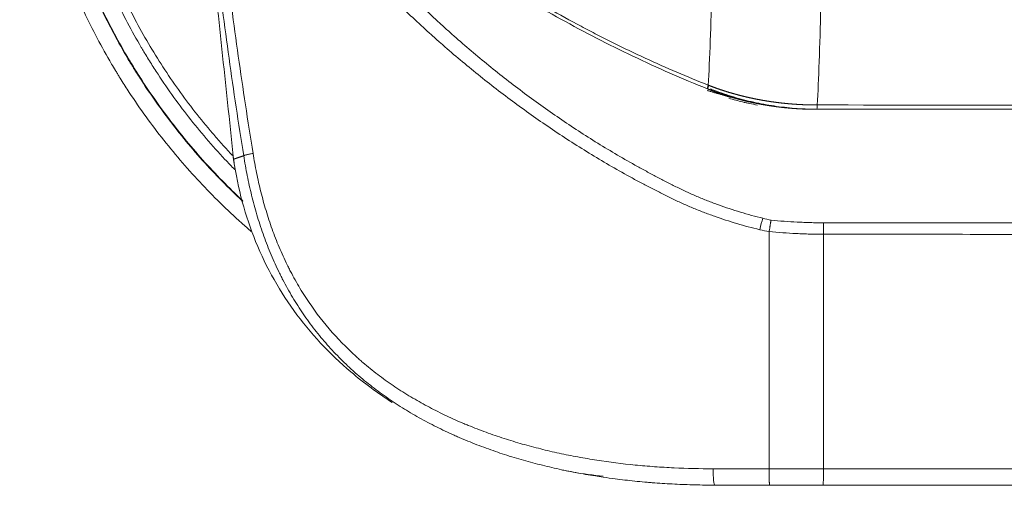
# Model space of a CAD drawing. Header units: millimetres. Extents: x 0 to 594, y 0 to 420.
# Tile 56 of 256: x 165.84 to 174.89, y 298.77 to 303.05. Entities that reach past the tile are written whole.
import ezdxf

# ---------------------------------------------------------------- set-up
doc = ezdxf.new("R2010")
doc.units = ezdxf.units.MM
doc.layers.add('1', color=7, linetype='Continuous', true_color=0xffffff)
doc.styles.add('Arial Unicode MS', font='txt')
doc.dimstyles.get("Standard").update_dxf_attribs({"dimtxt": 0.18, "dimasz": 0.18, "dimexe": 0.18, "dimexo": 0.0625, "dimgap": 0.09, "dimtad": 0, "dimtih": 1, "dimtoh": 1, "dimdec": 4, "dimzin": 0, "dimdsep": 46, "dimtxsty": 'Standard', "dimcen": 0.09, "dimadec": 0, "dimazin": 0, "dimtfac": 1, "dimtdec": 4, "dimtofl": 0, "dimtmove": 0, "dimatfit": 3, "dimfxl": 0, "dimtolj": 1, "dimtzin": 0, "dimarcsym": 0})

# ---------------------------------------------------------------- blocks, each defined once
blk = doc.blocks.new('_U7')
at = {"layer": '1', "color": 18, "lineweight": 13}
for p, q in [((142.2461, 334.5207), (158.2372, 334.5207)), ((156.2372, 334.5207), (156.2372, 246.0979)), ((142.2461, 295.1279), (158.2372, 295.1279)), ((156.2372, 246.0979), (161.2372, 246.0979))]:
    blk.add_line(p, q, dxfattribs=at)
at = {"layer": '1', "color": 18}
for points in [[(156.2372, 334.5207), (157.175, 331.0207), (155.2994, 331.0207)], [(156.2372, 295.1279), (155.2994, 298.6279), (157.175, 298.6279)]]:
    blk.add_solid(points, dxfattribs=at)
at = {"layer": '1', "color": 18, "linetype": 'Continuous', "lineweight": 13, "char_height": 2.5, "attachment_point": 7, "line_spacing_factor": 1.047437, "style": 'Arial Unicode MS'}
for s, insert in [('\\fArial Unicode MS|b0|i0;\\W1.0000;0.8', (162.8697, 244.2152)), ('\\fArial Unicode MS|b0|i0;\\W1.0000;CTRS', (169.9747, 244.2152)), ('\\fArial Unicode MS|b0|i0;\\W1.0000;FWD LIFTING POINTS ', (162.8697, 239.1709))]:
    blk.add_mtext(s, dxfattribs=dict(at, insert=insert))

msp = doc.modelspace()

# ---------------------------------------------------------------- linework, layer by layer
at = {"layer": '1', "color": 155, "linetype": 'Continuous', "lineweight": 18}
for p, q in [((172.7258, 301.0997), (172.7258, 298.9243)), ((172.7295, 298.7743), (172.2283, 298.7743))]:
    msp.add_line(p, q, dxfattribs=at)
at = {"layer": '1', "color": 155, "linetype": 'Continuous', "lineweight": 13}
for p, q in [((173.2256, 301.0774), (173.2256, 298.9243)), ((172.2105, 298.9243), (172.7258, 298.9243))]:
    msp.add_line(p, q, dxfattribs=at)
for centre, major_axis, ratio, start_param, end_param in [((172.6526, 301.1194), (0.0351, 0.1458), 0.087572, 0.792005, 1.591852), ((173.2197, 301.0774), (-0.0002, -0.15), 0.039463, 1.570848, 2.349983), ((172.2283, 298.9243), (0, 0.15), 0.118623, 1.570796, 3.141593), ((173.2197, 298.9243), (0, 0.15), 0.039463, 3.141593, 4.712389)]:
    msp.add_ellipse(centre, major_axis=major_axis, ratio=ratio, start_param=start_param, end_param=end_param, dxfattribs=at)
for points, knots in [([(167.9698, 301.1031), (167.9403, 301.1285), (167.8431, 301.2139), (167.7489, 301.3021), (167.6202, 301.4281), (167.5574, 301.4925), (167.4346, 301.6237), (167.3747, 301.6906), (167.1994, 301.8953), (167.0885, 302.0369), (166.9312, 302.2573), (166.8803, 302.332), (166.8062, 302.4462), (166.7819, 302.4846), (166.752, 302.5331), (166.746, 302.5428), (166.7342, 302.5622), (166.7165, 302.5914), (166.699, 302.6207), (166.5955, 302.797), (166.511, 302.9566), (166.3955, 303.2006), (166.3588, 303.2827), (166.289, 303.4483), (166.256, 303.5318), (166.1623, 303.7846), (166.1071, 303.9561), (166.0357, 304.2178), (166.0138, 304.3058), (165.9913, 304.4057), (165.9888, 304.4168), (165.9839, 304.439), (165.9815, 304.4501), (165.9744, 304.4836), (165.9604, 304.5504), (165.9477, 304.6174), (165.9236, 304.7515), (165.9096, 304.8412), (165.8855, 305.0209), (165.8654, 305.201), (165.8473, 305.4725), (165.8432, 305.6543), (165.8432, 305.7454)], [0, 0, 0, 0, 0.02208, 0.07355, 0.07355, 0.125019, 0.125019, 0.176489, 0.176489, 0.279428, 0.279428, 0.330897, 0.330897, 0.356632, 0.356632, 0.363066, 0.363066, 0.369499, 0.382367, 0.382367, 0.485305, 0.485305, 0.536775, 0.536775, 0.588244, 0.588244, 0.691183, 0.691183, 0.742653, 0.742653, 0.749086, 0.749086, 0.75552, 0.75552, 0.768387, 0.794122, 0.794122, 0.845592, 0.845592, 0.897061, 0.948531, 1, 1, 1, 1]), ([(165.9976, 305.7454), (165.9976, 305.6566), (166.0016, 305.4792), (166.0193, 305.2145), (166.0389, 305.0388), (166.0623, 304.8635), (166.076, 304.7761), (166.0995, 304.6453), (166.1078, 304.6017), (166.121, 304.5365), (166.1255, 304.5147), (166.1325, 304.4822), (166.1348, 304.4713), (166.1396, 304.4496), (166.1613, 304.3521), (166.1853, 304.2556), (166.255, 304.0003), (166.3087, 303.8331), (166.4001, 303.5865), (166.4323, 303.505), (166.5003, 303.3435), (166.5361, 303.2635), (166.6488, 303.0255), (166.7311, 302.8698), (166.8321, 302.6979), (166.8434, 302.6788), (166.8605, 302.6503), (166.8663, 302.6408), (166.8779, 302.6218), (166.8837, 302.6124), (166.9128, 302.5651), (166.9839, 302.4528), (167.0584, 302.3433), (167.2118, 302.1284), (167.3199, 301.9902), (167.4908, 301.7906), (167.5492, 301.7253), (167.669, 301.5973), (167.7302, 301.5346), (167.8256, 301.4411), (167.8587, 301.4095), (167.8921, 301.3782)], [0, 0, 0, 0, 0.053996, 0.107991, 0.161987, 0.161987, 0.215983, 0.215983, 0.242981, 0.242981, 0.256479, 0.256479, 0.263229, 0.263229, 0.269978, 0.323974, 0.323974, 0.431965, 0.431965, 0.485961, 0.485961, 0.539957, 0.539957, 0.647948, 0.647948, 0.661447, 0.661447, 0.668197, 0.668197, 0.674946, 0.674946, 0.701944, 0.75594, 0.75594, 0.863931, 0.863931, 0.917927, 0.917927, 0.971922, 0.971922, 1, 1, 1, 1]), ([(167.8916, 301.3846), (167.8603, 301.414), (167.8293, 301.4436), (167.7359, 301.5351), (167.6746, 301.5978), (167.5548, 301.7258), (167.4964, 301.791), (167.3255, 301.9904), (167.2174, 302.1283), (167.0642, 302.3429), (166.9898, 302.4521), (166.907, 302.5828), (166.8724, 302.6396), (166.8552, 302.6681), (166.8495, 302.6776), (166.8381, 302.6967), (166.8325, 302.7062), (166.7369, 302.8687), (166.6545, 303.0245), (166.5416, 303.2625), (166.5059, 303.3425), (166.4378, 303.5039), (166.4056, 303.5853), (166.3142, 303.8316), (166.2604, 303.9986), (166.1908, 304.2534), (166.1694, 304.339), (166.145, 304.4469), (166.1379, 304.4794), (166.131, 304.5119), (166.1265, 304.5337), (166.1242, 304.5445), (166.1132, 304.5989), (166.1048, 304.6425), (166.0813, 304.7736), (166.0675, 304.8612), (166.0527, 304.9712), (166.0499, 304.9933), (166.0445, 305.0373), (166.0419, 305.0594), (166.0345, 305.1256), (166.0301, 305.1697), (166.0182, 305.3022), (166.0064, 305.4792), (166.0024, 305.6566), (166.0024, 305.7454)], [0, 0, 0, 0, 0.026369, 0.026369, 0.08046, 0.08046, 0.13455, 0.13455, 0.242732, 0.242732, 0.296822, 0.323867, 0.33739, 0.33739, 0.344151, 0.344151, 0.350913, 0.350913, 0.459094, 0.459094, 0.513185, 0.513185, 0.567275, 0.567275, 0.675456, 0.675456, 0.729547, 0.729547, 0.74307, 0.749831, 0.749831, 0.756592, 0.756592, 0.783638, 0.783638, 0.837728, 0.837728, 0.851251, 0.851251, 0.864773, 0.864773, 0.891819, 0.891819, 0.945909, 1, 1, 1, 1]), ([(166.1569, 305.7454), (166.1569, 305.6588), (166.1607, 305.4859), (166.178, 305.2278), (166.1971, 305.0565), (166.22, 304.8855), (166.2333, 304.8002), (166.2562, 304.6726), (166.2643, 304.6301), (166.2751, 304.577), (166.2773, 304.5664), (166.2817, 304.5453), (166.2884, 304.5135), (166.3139, 304.3974), (166.3399, 304.293), (166.4077, 304.0445), (166.4601, 303.8817), (166.5491, 303.6414), (166.5805, 303.562), (166.6468, 303.4046), (166.6817, 303.3265), (166.7917, 303.0944), (166.8721, 302.9424), (166.9652, 302.7839), (166.9707, 302.7746), (166.9817, 302.756), (166.9873, 302.7467), (167.0041, 302.7189), (167.0378, 302.6635), (167.1186, 302.536), (167.2878, 302.2874), (167.4458, 302.0856), (167.6124, 301.8911), (167.6694, 301.8275), (167.7574, 301.7334), (167.7874, 301.702), (167.8178, 301.671)], [0, 0, 0, 0, 0.057118, 0.114237, 0.171355, 0.171355, 0.228474, 0.228474, 0.257033, 0.257033, 0.264172, 0.264172, 0.271312, 0.285592, 0.34271, 0.34271, 0.456947, 0.456947, 0.514065, 0.514065, 0.571184, 0.571184, 0.685421, 0.685421, 0.69256, 0.69256, 0.6997, 0.6997, 0.71398, 0.742539, 0.799657, 0.913894, 0.913894, 0.971012, 0.971012, 1, 1, 1, 1]), ([(167.7971, 301.8009), (167.7931, 301.8051), (167.7891, 301.8094), (167.7705, 301.8292), (167.756, 301.8449), (167.7271, 301.8764), (167.684, 301.924), (167.6419, 301.9721), (167.5588, 302.0691), (167.4513, 302.2006), (167.2994, 302.4039), (167.1569, 302.6133), (167.0238, 302.8287), (166.9001, 303.0502), (166.8239, 303.2019), (166.7691, 303.3173), (166.7424, 303.3753), (166.7165, 303.434), (166.7037, 303.4634), (166.6995, 303.4732), (166.6911, 303.4929), (166.6535, 303.5815), (166.6183, 303.6707), (166.5593, 303.8302), (166.5041, 303.9905), (166.4321, 304.2336), (166.371, 304.4794), (166.3207, 304.7277), (166.2945, 304.895), (166.2719, 305.0632), (166.2624, 305.1478), (166.2529, 305.254), (166.2511, 305.2753), (166.2478, 305.3179), (166.2462, 305.3392), (166.2419, 305.4033), (166.2396, 305.446), (166.2338, 305.5743), (166.2319, 305.6598), (166.2319, 305.7454)], [0, 0, 0, 0, 0.003984, 0.003984, 0.018631, 0.018631, 0.033279, 0.062573, 0.062573, 0.121162, 0.179752, 0.238341, 0.29693, 0.355519, 0.414108, 0.414108, 0.443403, 0.45805, 0.45805, 0.465374, 0.465374, 0.472697, 0.531287, 0.531287, 0.589876, 0.648465, 0.707054, 0.765643, 0.824232, 0.824232, 0.882822, 0.882822, 0.897469, 0.897469, 0.912116, 0.912116, 0.941411, 0.941411, 1, 1, 1, 1]), ([(167.4825, 305.7446), (167.5756, 305.644), (167.763, 305.4467), (168.0479, 305.1626), (168.2399, 304.9811), (168.4329, 304.8036), (168.5299, 304.7168), (168.7245, 304.5473), (168.92, 304.3819), (169.2149, 304.1458), (169.4125, 303.9966), (169.6104, 303.8515), (169.7096, 303.781), (169.908, 303.644), (170.1066, 303.511), (170.4046, 303.3237), (170.7021, 303.1484), (170.8998, 303.0394), (171.0478, 302.9605), (171.0971, 302.9347), (171.1955, 302.884), (171.2447, 302.8592), (171.3919, 302.7861), (171.5876, 302.6924), (171.8789, 302.5629), (172.0713, 302.4836), (172.1669, 302.4458)], [0, 0, 0, 0, 0.0625, 0.125, 0.1875, 0.1875, 0.25, 0.25, 0.3125, 0.375, 0.4375, 0.4375, 0.5, 0.5, 0.5625, 0.625, 0.6875, 0.75, 0.75, 0.78125, 0.78125, 0.8125, 0.8125, 0.875, 0.9375, 1, 1, 1, 1]), ([(172.1603, 302.4121), (171.9273, 302.5053), (171.6983, 302.6056), (171.3616, 302.7659), (171.2504, 302.821), (171.0304, 302.9344), (170.9216, 302.9927), (170.5986, 303.172), (170.3879, 303.2976), (170.0791, 303.4939), (169.9773, 303.5606), (169.7762, 303.6967), (169.6769, 303.766), (169.3825, 303.9773), (169.1911, 304.1228), (168.8178, 304.4219), (168.636, 304.5754), (168.3703, 304.8108), (168.2829, 304.89), (168.1105, 305.0502), (168.0254, 305.131), (167.7738, 305.3756), (167.6107, 305.5415), (167.4522, 305.7098)], [0, 0, 0, 0, 0.125, 0.125, 0.1875, 0.1875, 0.25, 0.25, 0.375, 0.375, 0.4375, 0.4375, 0.5, 0.5, 0.625, 0.625, 0.75, 0.75, 0.8125, 0.8125, 0.875, 0.875, 1, 1, 1, 1]), ([(167.6884, 305.4794), (167.7609, 305.3611), (167.8351, 305.2443), (167.9872, 305.0136), (168.065, 304.8998), (168.2244, 304.6751), (168.306, 304.5642), (168.4729, 304.3455), (168.5582, 304.2377), (168.7329, 304.0251), (168.8222, 303.9203), (169.0048, 303.7139), (169.0982, 303.6123), (169.2892, 303.4123), (169.3869, 303.3139), (169.5367, 303.1688), (169.5871, 303.1209), (169.651, 303.0615), (169.6638, 303.0496), (169.6895, 303.0259), (169.7023, 303.0142), (169.741, 302.9789), (169.7669, 302.9555), (169.8969, 302.8393), (170.0027, 302.7486), (170.2179, 302.5717), (170.3274, 302.4856), (170.5499, 302.3179), (170.6631, 302.2364), (170.8933, 302.0782), (171.0104, 302.0015), (171.1891, 301.8903), (171.2492, 301.8539), (171.3705, 301.7823), (171.4317, 301.7471), (171.5242, 301.6954), (171.5552, 301.6784), (171.6019, 301.653), (171.6175, 301.6446), (171.6488, 301.6279), (171.6644, 301.6195), (171.6958, 301.6029), (171.7115, 301.5947), (171.743, 301.5783), (171.7587, 301.5701), (171.7903, 301.5539), (171.8061, 301.5459), (171.8377, 301.5299), (171.8536, 301.522), (171.8854, 301.5062), (171.9013, 301.4985), (171.9252, 301.487), (171.9332, 301.4832), (171.9492, 301.4756), (171.9572, 301.4719), (171.9974, 301.4533), (172.0297, 301.439), (172.0948, 301.4112), (172.1275, 301.3978), (172.1933, 301.3719), (172.2264, 301.3594), (172.3262, 301.3231), (172.3936, 301.3007), (172.5297, 301.2596), (172.5986, 301.2409), (172.6682, 301.224)], [0, 0, 0, 0, 0.0625, 0.0625, 0.125, 0.125, 0.1875, 0.1875, 0.25, 0.25, 0.3125, 0.3125, 0.375, 0.375, 0.4375, 0.4375, 0.46875, 0.46875, 0.476563, 0.476563, 0.484375, 0.484375, 0.5, 0.5, 0.5625, 0.5625, 0.625, 0.625, 0.6875, 0.6875, 0.75, 0.75, 0.78125, 0.78125, 0.8125, 0.8125, 0.828125, 0.828125, 0.835937, 0.835937, 0.84375, 0.84375, 0.851562, 0.851562, 0.859375, 0.859375, 0.867187, 0.867187, 0.875, 0.875, 0.882812, 0.882812, 0.886719, 0.886719, 0.890625, 0.890625, 0.90625, 0.90625, 0.921875, 0.921875, 0.9375, 0.9375, 0.96875, 0.96875, 1, 1, 1, 1]), ([(167.9001, 301.7984), (167.8523, 302.0963), (167.8075, 302.3946), (167.7239, 302.9921), (167.6852, 303.2913), (167.6136, 303.8904), (167.5807, 304.1904), (167.5211, 304.7913), (167.4942, 305.0922), (167.4703, 305.3935)], [0, 0, 0, 0, 0.25, 0.25, 0.5, 0.5, 0.75, 0.75, 1, 1, 1, 1]), ([(167.554, 305.4044), (167.578, 305.1039), (167.605, 304.8039), (167.665, 304.2048), (167.698, 303.9057), (167.77, 303.3083), (167.809, 303.0101), (167.893, 302.4144), (167.9381, 302.117), (167.9861, 301.82)], [0, 0, 0, 0, 0.25, 0.25, 0.5, 0.5, 0.75, 0.75, 1, 1, 1, 1]), ([(172.6391, 301.1194), (172.5684, 301.1362), (172.4984, 301.1549), (172.36, 301.1958), (172.2915, 301.2181), (172.1899, 301.2542), (172.1562, 301.2667), (172.0892, 301.2925), (172.0558, 301.3058), (171.9896, 301.3334), (171.9566, 301.3477), (171.9075, 301.3698), (171.8912, 301.3773), (171.8586, 301.3926), (171.8424, 301.4003), (171.81, 301.416), (171.7939, 301.4239), (171.7616, 301.4399), (171.7455, 301.448), (171.6973, 301.4724), (171.6653, 301.4888), (171.6174, 301.5138), (171.6014, 301.5221), (171.5696, 301.5389), (171.5219, 301.5643), (171.4745, 301.59), (171.3802, 301.6419), (171.3179, 301.6771), (171.1943, 301.749), (171.133, 301.7856), (170.9508, 301.8973), (170.8314, 301.9743), (170.5965, 302.1333), (170.481, 302.2153), (170.2539, 302.3839), (170.1422, 302.4706), (169.9224, 302.6486), (169.8144, 302.7399), (169.6815, 302.8569), (169.6419, 302.8922), (169.6024, 302.9278), (169.5762, 302.9517), (169.5631, 302.9636), (169.4979, 303.0234), (169.4462, 303.0718), (169.2931, 303.218), (169.1933, 303.3171), (168.9979, 303.5188), (168.9024, 303.6213), (168.7155, 303.8295), (168.6241, 303.9352), (168.4453, 304.1498), (168.3579, 304.2587), (168.187, 304.4795), (168.1034, 304.5915), (167.9401, 304.8185), (167.8603, 304.9335), (167.7044, 305.1666), (167.6283, 305.2847), (167.554, 305.4044)], [0, 0, 0, 0, 0.03125, 0.03125, 0.0625, 0.0625, 0.078125, 0.078125, 0.09375, 0.09375, 0.109375, 0.109375, 0.117187, 0.117187, 0.125, 0.125, 0.132812, 0.132812, 0.140625, 0.140625, 0.15625, 0.15625, 0.164062, 0.164062, 0.171875, 0.1875, 0.1875, 0.21875, 0.21875, 0.25, 0.25, 0.3125, 0.3125, 0.375, 0.375, 0.4375, 0.4375, 0.5, 0.5, 0.515625, 0.523437, 0.523437, 0.53125, 0.53125, 0.5625, 0.5625, 0.625, 0.625, 0.6875, 0.6875, 0.75, 0.75, 0.8125, 0.8125, 0.875, 0.875, 0.9375, 0.9375, 1, 1, 1, 1]), ([(172.1995, 303.3518), (172.1953, 303.1722), (172.1855, 302.833), (172.1735, 302.562), (172.1669, 302.4458)], [0, 0, 0, 0, 0.492429, 1, 1, 1, 1]), ([(173.168, 302.2642), (173.1743, 302.3795), (173.1858, 302.6484), (173.1953, 302.9818), (173.1993, 303.1607)], [0, 0, 0, 0, 0.5, 1, 1, 1, 1]), ([(173.1633, 302.2243), (173.1617, 302.2243), (173.1585, 302.2243), (173.1536, 302.2243), (173.1488, 302.2244), (173.1439, 302.2244), (173.1391, 302.2244), (173.1342, 302.2245), (173.1294, 302.2245), (173.1245, 302.2246), (173.1196, 302.2247), (173.1148, 302.2247), (173.1099, 302.2248), (173.105, 302.2249), (173.1001, 302.225), (173.0952, 302.2251), (173.0904, 302.2253), (173.0855, 302.2254), (173.0806, 302.2255), (173.0757, 302.2257), (173.0708, 302.2258), (173.0659, 302.226), (173.061, 302.2262), (173.0561, 302.2263), (173.0512, 302.2265), (173.0463, 302.2267), (173.0413, 302.2269), (173.0364, 302.2272), (173.0315, 302.2274), (173.0266, 302.2276), (173.0217, 302.2278), (173.0167, 302.2281), (173.0118, 302.2284), (173.0069, 302.2286), (173.0019, 302.2289), (172.997, 302.2292), (172.992, 302.2295), (172.9871, 302.2298), (172.9821, 302.2301), (172.9772, 302.2304), (172.9722, 302.2307), (172.9673, 302.2311), (172.9623, 302.2314), (172.9574, 302.2318), (172.9524, 302.2322), (172.9474, 302.2325), (172.9425, 302.2329), (172.9375, 302.2333), (172.9325, 302.2337), (172.9276, 302.2341), (172.9226, 302.2345), (172.9176, 302.235), (172.9126, 302.2354), (172.9076, 302.2358), (172.9026, 302.2363), (172.8977, 302.2368), (172.8927, 302.2372), (172.8877, 302.2377), (172.8827, 302.2382), (172.8777, 302.2387), (172.8727, 302.2392), (172.8677, 302.2397), (172.8627, 302.2403), (172.8577, 302.2408), (172.8527, 302.2413), (172.8477, 302.2419), (172.8427, 302.2425), (172.8376, 302.243), (172.8326, 302.2436), (172.8276, 302.2442), (172.8226, 302.2448), (172.8176, 302.2454), (172.8126, 302.2461), (172.8075, 302.2467), (172.8025, 302.2473), (172.7975, 302.248), (172.7925, 302.2486), (172.7874, 302.2493), (172.7824, 302.25), (172.7774, 302.2507), (172.7724, 302.2514), (172.7673, 302.2521), (172.7623, 302.2528), (172.7572, 302.2535), (172.7522, 302.2543), (172.7472, 302.255), (172.7421, 302.2558), (172.7371, 302.2565), (172.732, 302.2573), (172.727, 302.2581), (172.722, 302.2589), (172.7169, 302.2597), (172.7119, 302.2605), (172.7068, 302.2613), (172.7018, 302.2621), (172.6967, 302.263), (172.6917, 302.2638), (172.6866, 302.2647), (172.6816, 302.2656), (172.6765, 302.2664), (172.6715, 302.2673), (172.6664, 302.2682), (172.6613, 302.2691), (172.6563, 302.2701), (172.6512, 302.271), (172.6462, 302.2719), (172.6411, 302.2729), (172.6361, 302.2738), (172.631, 302.2748), (172.6259, 302.2758), (172.6209, 302.2768), (172.6158, 302.2778), (172.6108, 302.2788), (172.6057, 302.2798), (172.6006, 302.2809), (172.5956, 302.2819), (172.5905, 302.2829), (172.5854, 302.284), (172.5804, 302.2851), (172.5753, 302.2862), (172.5703, 302.2873), (172.5652, 302.2884), (172.5601, 302.2895), (172.5551, 302.2906), (172.55, 302.2917), (172.5449, 302.2929), (172.5399, 302.294), (172.5348, 302.2952), (172.5297, 302.2964), (172.5247, 302.2975), (172.5196, 302.2987), (172.5146, 302.2999), (172.5095, 302.3012), (172.5044, 302.3024), (172.4994, 302.3036), (172.4943, 302.3049), (172.4892, 302.3061), (172.4842, 302.3074), (172.4791, 302.3087), (172.4741, 302.31), (172.469, 302.3113), (172.4639, 302.3126), (172.4589, 302.3139), (172.4538, 302.3152), (172.4488, 302.3166), (172.4437, 302.3179), (172.4386, 302.3193), (172.4336, 302.3206), (172.4285, 302.322), (172.4235, 302.3234), (172.4184, 302.3248), (172.4134, 302.3262), (172.4083, 302.3277), (172.4033, 302.3291), (172.3982, 302.3306), (172.3932, 302.332), (172.3881, 302.3335), (172.3831, 302.335), (172.378, 302.3365), (172.373, 302.338), (172.368, 302.3395), (172.3629, 302.341), (172.3579, 302.3425), (172.3528, 302.3441), (172.3478, 302.3456), (172.3428, 302.3472), (172.3377, 302.3488), (172.3327, 302.3504), (172.3277, 302.352), (172.3226, 302.3536), (172.3176, 302.3552), (172.3126, 302.3569), (172.3076, 302.3585), (172.3025, 302.3602), (172.2975, 302.3618), (172.2925, 302.3635), (172.2875, 302.3652), (172.2825, 302.3669), (172.2774, 302.3686), (172.2724, 302.3703), (172.2674, 302.3721), (172.2624, 302.3738), (172.2574, 302.3756), (172.2524, 302.3773), (172.2474, 302.3791), (172.2424, 302.3809), (172.2374, 302.3827), (172.2324, 302.3845), (172.2274, 302.3864), (172.2224, 302.3882), (172.2174, 302.3901), (172.2124, 302.3919), (172.2075, 302.3938), (172.2025, 302.3957), (172.1975, 302.3976), (172.1925, 302.3995), (172.1875, 302.4014), (172.1826, 302.4033), (172.1776, 302.4053), (172.1726, 302.4072), (172.1677, 302.4092), (172.1644, 302.4105), (172.1627, 302.4112)], [0, 0, 0, 0, 0.004728, 0.00946, 0.014194, 0.018933, 0.023674, 0.028419, 0.033167, 0.037918, 0.042672, 0.04743, 0.052191, 0.056955, 0.061723, 0.066494, 0.071268, 0.076045, 0.080825, 0.085608, 0.090395, 0.095185, 0.099978, 0.104774, 0.109573, 0.114376, 0.119181, 0.12399, 0.128801, 0.133616, 0.138434, 0.143255, 0.148079, 0.152906, 0.157736, 0.16257, 0.167406, 0.172245, 0.177087, 0.181932, 0.186781, 0.191632, 0.196486, 0.201343, 0.206203, 0.211066, 0.215932, 0.220801, 0.225673, 0.230548, 0.235426, 0.240306, 0.24519, 0.250076, 0.254965, 0.259857, 0.264752, 0.26965, 0.27455, 0.279453, 0.284359, 0.289268, 0.29418, 0.299095, 0.304012, 0.308932, 0.313855, 0.31878, 0.323709, 0.32864, 0.333573, 0.33851, 0.343449, 0.34839, 0.353335, 0.358282, 0.363232, 0.368184, 0.373139, 0.378097, 0.383057, 0.38802, 0.392986, 0.397954, 0.402925, 0.407898, 0.412874, 0.417852, 0.422833, 0.427817, 0.432803, 0.437791, 0.442782, 0.447776, 0.452772, 0.45777, 0.462771, 0.467775, 0.47278, 0.477789, 0.4828, 0.487813, 0.492828, 0.497846, 0.502867, 0.50789, 0.512915, 0.517943, 0.522972, 0.528005, 0.533039, 0.538076, 0.543116, 0.548157, 0.553201, 0.558248, 0.563296, 0.568347, 0.5734, 0.578456, 0.583513, 0.588573, 0.593635, 0.5987, 0.603766, 0.608835, 0.613906, 0.618979, 0.624055, 0.629132, 0.634212, 0.639294, 0.644378, 0.649465, 0.654553, 0.659644, 0.664736, 0.669831, 0.674928, 0.680027, 0.685128, 0.690231, 0.695337, 0.700444, 0.705554, 0.710665, 0.715779, 0.720894, 0.726012, 0.731132, 0.736253, 0.741377, 0.746503, 0.751631, 0.75676, 0.761892, 0.767026, 0.772162, 0.777299, 0.782439, 0.787581, 0.792724, 0.79787, 0.803017, 0.808166, 0.813318, 0.818471, 0.823626, 0.828783, 0.833942, 0.839103, 0.844265, 0.84943, 0.854596, 0.859765, 0.864935, 0.870107, 0.875281, 0.880457, 0.885634, 0.890814, 0.895995, 0.901178, 0.906363, 0.91155, 0.916739, 0.921929, 0.927121, 0.932315, 0.937511, 0.942709, 0.947908, 0.953109, 0.958312, 0.963517, 0.968724, 0.973932, 0.979142, 0.984354, 0.989567, 0.994783, 1, 1, 1, 1]), ([(172.1696, 302.4447), (172.1714, 302.444), (172.1749, 302.4426), (172.1803, 302.4406), (172.1856, 302.4385), (172.191, 302.4365), (172.1963, 302.4345), (172.2017, 302.4325), (172.2071, 302.4305), (172.2124, 302.4285), (172.2178, 302.4265), (172.2232, 302.4245), (172.2286, 302.4226), (172.234, 302.4207), (172.2394, 302.4187), (172.2448, 302.4168), (172.2502, 302.4149), (172.2556, 302.413), (172.261, 302.4112), (172.2664, 302.4093), (172.2719, 302.4074), (172.2773, 302.4056), (172.2827, 302.4038), (172.2882, 302.402), (172.2936, 302.4002), (172.2991, 302.3984), (172.3046, 302.3966), (172.31, 302.3948), (172.3155, 302.3931), (172.321, 302.3913), (172.3265, 302.3896), (172.3319, 302.3879), (172.3374, 302.3862), (172.3429, 302.3845), (172.3484, 302.3828), (172.3539, 302.3811), (172.3594, 302.3795), (172.3649, 302.3778), (172.3705, 302.3762), (172.376, 302.3746), (172.3815, 302.373), (172.387, 302.3714), (172.3926, 302.3698), (172.3981, 302.3682), (172.4036, 302.3667), (172.4092, 302.3651), (172.4147, 302.3636), (172.4203, 302.362), (172.4258, 302.3605), (172.4314, 302.359), (172.437, 302.3575), (172.4425, 302.3561), (172.4481, 302.3546), (172.4537, 302.3531), (172.4593, 302.3517), (172.4649, 302.3503), (172.4705, 302.3489), (172.476, 302.3475), (172.4816, 302.3461), (172.4872, 302.3447), (172.4928, 302.3433), (172.4985, 302.342), (172.5041, 302.3406), (172.5097, 302.3393), (172.5153, 302.338), (172.5209, 302.3367), (172.5265, 302.3354), (172.5322, 302.3341), (172.5378, 302.3328), (172.5434, 302.3315), (172.5491, 302.3303), (172.5547, 302.3291), (172.5604, 302.3278), (172.566, 302.3266), (172.5717, 302.3254), (172.5773, 302.3242), (172.583, 302.323), (172.5886, 302.3219), (172.5943, 302.3207), (172.5999, 302.3196), (172.6056, 302.3185), (172.6113, 302.3173), (172.617, 302.3162), (172.6226, 302.3151), (172.6283, 302.3141), (172.634, 302.313), (172.6397, 302.3119), (172.6454, 302.3109), (172.651, 302.3098), (172.6567, 302.3088), (172.6624, 302.3078), (172.6681, 302.3068), (172.6738, 302.3058), (172.6795, 302.3049), (172.6852, 302.3039), (172.6909, 302.3029), (172.6966, 302.302), (172.7023, 302.3011), (172.708, 302.3002), (172.7138, 302.2992), (172.7195, 302.2984), (172.7252, 302.2975), (172.7309, 302.2966), (172.7366, 302.2957), (172.7424, 302.2949), (172.7481, 302.2941), (172.7538, 302.2932), (172.7595, 302.2924), (172.7653, 302.2916), (172.771, 302.2908), (172.7767, 302.2901), (172.7825, 302.2893), (172.7882, 302.2885), (172.7939, 302.2878), (172.7997, 302.2871), (172.8054, 302.2864), (172.8111, 302.2857), (172.8169, 302.285), (172.8226, 302.2843), (172.8284, 302.2836), (172.8341, 302.2829), (172.8399, 302.2823), (172.8456, 302.2817), (172.8514, 302.281), (172.8571, 302.2804), (172.8629, 302.2798), (172.8686, 302.2792), (172.8744, 302.2787), (172.8801, 302.2781), (172.8859, 302.2775), (172.8916, 302.277), (172.8974, 302.2765), (172.9032, 302.2759), (172.9089, 302.2754), (172.9147, 302.2749), (172.9204, 302.2744), (172.9262, 302.274), (172.9319, 302.2735), (172.9377, 302.273), (172.9435, 302.2726), (172.9492, 302.2722), (172.955, 302.2718), (172.9608, 302.2713), (172.9665, 302.271), (172.9723, 302.2706), (172.978, 302.2702), (172.9838, 302.2698), (172.9896, 302.2695), (172.9953, 302.2691), (173.0011, 302.2688), (173.0069, 302.2685), (173.0126, 302.2682), (173.0184, 302.2679), (173.0241, 302.2676), (173.0299, 302.2673), (173.0357, 302.2671), (173.0414, 302.2668), (173.0472, 302.2666), (173.0529, 302.2664), (173.0587, 302.2662), (173.0645, 302.266), (173.0702, 302.2658), (173.076, 302.2656), (173.0817, 302.2654), (173.0875, 302.2653), (173.0933, 302.2651), (173.099, 302.265), (173.1048, 302.2648), (173.1105, 302.2647), (173.1163, 302.2646), (173.122, 302.2645), (173.1278, 302.2644), (173.1335, 302.2644), (173.1393, 302.2643), (173.145, 302.2643), (173.1508, 302.2642), (173.1565, 302.2642), (173.1623, 302.2642), (173.1661, 302.2642), (173.168, 302.2642)], [0, 0, 0, 0, 0.005615, 0.01123, 0.016847, 0.022463, 0.028081, 0.0337, 0.039319, 0.044939, 0.050559, 0.05618, 0.061802, 0.067425, 0.073049, 0.078673, 0.084298, 0.089923, 0.09555, 0.101177, 0.106805, 0.112433, 0.118062, 0.123692, 0.129323, 0.134954, 0.140586, 0.146219, 0.151852, 0.157486, 0.163121, 0.168756, 0.174392, 0.180029, 0.185666, 0.191304, 0.196943, 0.202582, 0.208222, 0.213863, 0.219504, 0.225146, 0.230788, 0.236432, 0.242075, 0.24772, 0.253365, 0.25901, 0.264656, 0.270303, 0.27595, 0.281598, 0.287247, 0.292896, 0.298545, 0.304195, 0.309846, 0.315497, 0.321149, 0.326801, 0.332453, 0.338107, 0.34376, 0.349414, 0.355069, 0.360724, 0.366379, 0.372035, 0.377692, 0.383349, 0.389006, 0.394664, 0.400322, 0.40598, 0.411639, 0.417298, 0.422958, 0.428618, 0.434278, 0.439938, 0.445599, 0.451261, 0.456922, 0.462584, 0.468246, 0.473909, 0.479571, 0.485234, 0.490897, 0.496561, 0.502224, 0.507888, 0.513552, 0.519217, 0.524881, 0.530546, 0.53621, 0.541875, 0.54754, 0.553205, 0.558871, 0.564536, 0.570201, 0.575867, 0.581532, 0.587198, 0.592864, 0.598529, 0.604195, 0.609861, 0.615526, 0.621192, 0.626857, 0.632523, 0.638189, 0.643854, 0.649519, 0.655184, 0.66085, 0.666515, 0.672179, 0.677844, 0.683509, 0.689173, 0.694837, 0.700501, 0.706165, 0.711828, 0.717491, 0.723154, 0.728817, 0.734479, 0.740141, 0.745803, 0.751464, 0.757125, 0.762786, 0.768446, 0.774106, 0.779766, 0.785425, 0.791083, 0.796741, 0.802399, 0.808056, 0.813713, 0.819369, 0.825025, 0.83068, 0.836334, 0.841988, 0.847642, 0.853294, 0.858947, 0.864598, 0.870249, 0.875899, 0.881549, 0.887197, 0.892845, 0.898493, 0.904139, 0.909785, 0.91543, 0.921074, 0.926718, 0.93236, 0.938002, 0.943643, 0.949283, 0.954922, 0.96056, 0.966197, 0.971834, 0.977469, 0.983103, 0.988736, 0.994369, 1, 1, 1, 1]), ([(173.168, 302.2642), (173.1677, 302.2578), (173.1673, 302.2521), (173.1665, 302.2421), (173.166, 302.2379), (173.1652, 302.2311), (173.1647, 302.2285), (173.1638, 302.2252), (173.1634, 302.2243), (173.163, 302.2243)], [0, 0, 0, 0, 0.25, 0.25, 0.5, 0.5, 0.75, 0.75, 1, 1, 1, 1]), ([(167.8066, 301.7663), (167.8066, 301.7663), (167.8066, 301.7663), (167.8068, 301.7664), (167.8071, 301.7665), (167.8075, 301.7666), (167.808, 301.7668), (167.8086, 301.767), (167.8091, 301.7672), (167.8098, 301.7674), (167.8105, 301.7676), (167.8112, 301.7679), (167.8121, 301.7681), (167.813, 301.7684), (167.8139, 301.7688), (167.815, 301.7691), (167.8161, 301.7695), (167.8172, 301.7699), (167.8185, 301.7703), (167.8198, 301.7707), (167.8212, 301.7712), (167.8226, 301.7717), (167.8241, 301.7722), (167.8257, 301.7727), (167.8273, 301.7733), (167.8291, 301.7739), (167.8308, 301.7745), (167.8327, 301.7751), (167.8346, 301.7757), (167.8366, 301.7764), (167.8386, 301.7771), (167.8408, 301.7778), (167.8429, 301.7786), (167.8452, 301.7794), (167.8475, 301.7802), (167.8499, 301.781), (167.8523, 301.7818), (167.8549, 301.7827), (167.8574, 301.7836), (167.8601, 301.7845), (167.8628, 301.7854), (167.8656, 301.7864), (167.8684, 301.7874), (167.8714, 301.7884), (167.8743, 301.7894), (167.8774, 301.7905), (167.8805, 301.7916), (167.8836, 301.7926), (167.8868, 301.7938), (167.8901, 301.7949), (167.8933, 301.796), (167.8967, 301.7972), (167.8989, 301.798), (167.9001, 301.7984)], [0, 0, 0, 0, 0.018693, 0.04331, 0.06848, 0.094204, 0.120481, 0.139598, 0.158714, 0.177831, 0.196949, 0.216066, 0.235183, 0.254301, 0.273418, 0.292536, 0.311654, 0.330772, 0.34989, 0.369008, 0.388126, 0.407244, 0.426363, 0.445482, 0.4646, 0.483719, 0.502838, 0.521957, 0.541076, 0.560195, 0.579315, 0.598434, 0.617553, 0.636673, 0.655793, 0.674912, 0.694032, 0.713152, 0.732272, 0.751392, 0.770512, 0.789632, 0.808752, 0.827873, 0.846994, 0.866116, 0.885239, 0.904363, 0.923487, 0.942614, 0.961741, 0.98087, 1, 1, 1, 1]), ([(167.9001, 301.7984), (167.9011, 301.799), (167.9025, 301.7996), (167.9059, 301.801), (167.908, 301.8017), (167.9129, 301.8033), (167.9185, 301.805), (167.9288, 301.8077), (167.9409, 301.8106), (167.9546, 301.8136), (167.9697, 301.8168), (167.9805, 301.8189), (167.9861, 301.82)], [0, 0, 0, 0, 0.125, 0.125, 0.25, 0.25, 0.375, 0.5, 0.625, 0.75, 0.875, 1, 1, 1, 1]), ([(171.2003, 298.8471), (171.1769, 298.8506), (171.1535, 298.8542), (171.0704, 298.8674), (171.0108, 298.8778), (170.8923, 298.9003), (170.8334, 298.9124), (170.716, 298.9386), (170.6576, 298.9525), (170.5413, 298.9824), (170.4834, 298.9983), (170.3683, 299.0321), (170.311, 299.05), (170.1971, 299.0879), (170.1404, 299.1079), (170.0277, 299.1502), (169.9716, 299.1725), (169.909, 299.199), (169.902, 299.2019), (169.8881, 299.2079), (169.8673, 299.2169), (169.819, 299.2381), (169.778, 299.257), (169.6965, 299.2956), (169.5893, 299.3492), (169.485, 299.4076), (169.3823, 299.4684), (169.3318, 299.5), (169.2322, 299.5659), (169.1833, 299.6001), (169.0871, 299.6715), (169.0398, 299.7086), (168.9703, 299.7664), (168.9473, 299.7861), (168.9133, 299.8162), (168.902, 299.8263), (168.8795, 299.8468), (168.8684, 299.8571), (168.8131, 299.909), (168.7703, 299.9517), (168.6877, 300.0393), (168.6478, 300.0844), (168.571, 300.1768), (168.5341, 300.2241), (168.4631, 300.3213), (168.4291, 300.371), (168.364, 300.4729), (168.3329, 300.525), (168.2884, 300.605), (168.2739, 300.6319), (168.2528, 300.6728), (168.2458, 300.6865), (168.2355, 300.7071), (168.2321, 300.714), (168.2253, 300.7279), (168.222, 300.7348), (168.1919, 300.7974), (168.1669, 300.8536), (168.12, 300.9671), (168.0982, 301.0243), (168.0575, 301.1399), (168.0387, 301.1982), (168.0038, 301.3158), (167.9877, 301.375), (167.9583, 301.4945), (167.9449, 301.5547), (167.9267, 301.6456), (167.9209, 301.676), (167.9101, 301.737), (167.9049, 301.7677), (167.9001, 301.7984)], [0, 0, 0, 0, 0.014797, 0.014797, 0.052689, 0.052689, 0.090582, 0.090582, 0.128474, 0.128474, 0.166367, 0.166367, 0.204259, 0.204259, 0.242152, 0.242152, 0.280044, 0.280044, 0.284781, 0.284781, 0.289517, 0.29899, 0.317936, 0.317936, 0.355829, 0.393721, 0.393721, 0.431614, 0.431614, 0.469506, 0.469506, 0.507398, 0.507398, 0.526345, 0.526345, 0.535818, 0.535818, 0.545291, 0.545291, 0.583183, 0.583183, 0.621076, 0.621076, 0.658968, 0.658968, 0.696861, 0.696861, 0.734753, 0.734753, 0.753699, 0.753699, 0.763172, 0.763172, 0.767909, 0.767909, 0.772645, 0.772645, 0.810538, 0.810538, 0.84843, 0.84843, 0.886323, 0.886323, 0.924215, 0.924215, 0.962108, 0.962108, 0.981054, 0.981054, 1, 1, 1, 1]), ([(167.9861, 301.82), (167.9909, 301.7901), (167.9959, 301.7603), (168.0066, 301.701), (168.0123, 301.6714), (168.0302, 301.5831), (168.0434, 301.5247), (168.0724, 301.4088), (168.0882, 301.3513), (168.1226, 301.2373), (168.1412, 301.1809), (168.1814, 301.0689), (168.2029, 301.0135), (168.2492, 300.9038), (168.2739, 300.8495), (168.3069, 300.7824), (168.3136, 300.769), (168.3272, 300.7425), (168.3478, 300.7029), (168.3692, 300.664), (168.4131, 300.587), (168.4438, 300.5369), (168.54, 300.3903), (168.6099, 300.2973), (168.761, 300.1207), (168.8422, 300.0372), (168.9344, 299.9532), (168.9399, 299.9483), (168.9508, 299.9385), (168.9672, 299.9239), (169.0059, 299.8902), (169.0396, 299.8623), (169.1075, 299.8074), (169.1537, 299.7723), (169.2477, 299.7047), (169.2955, 299.6722), (169.3927, 299.6098), (169.4421, 299.5799), (169.5424, 299.5223), (169.6441, 299.4671), (169.7487, 299.4163), (169.8282, 299.3799), (169.8682, 299.362), (169.9086, 299.3448), (169.9289, 299.3362), (169.9356, 299.3334), (169.9492, 299.3278), (170.0101, 299.3027), (170.0715, 299.279), (170.1811, 299.2391), (170.2363, 299.2202), (170.3471, 299.1844), (170.4029, 299.1675), (170.5149, 299.1356), (170.6274, 299.1056), (170.7411, 299.0792), (170.8553, 299.0546), (170.9127, 299.0431), (171.0279, 299.0218), (171.0858, 299.0121), (171.2602, 298.9851), (171.3775, 298.9703), (171.5254, 298.9557), (171.5551, 298.953), (171.6145, 298.9479), (171.6442, 298.9456), (171.7334, 298.9391), (171.7929, 298.9355), (171.9716, 298.9271), (172.0909, 298.9243), (172.2105, 298.9243)], [0, 0, 0, 0, 0.015625, 0.015625, 0.03125, 0.03125, 0.0625, 0.0625, 0.09375, 0.09375, 0.125, 0.125, 0.15625, 0.15625, 0.1875, 0.1875, 0.195312, 0.195312, 0.203125, 0.21875, 0.21875, 0.25, 0.25, 0.3125, 0.3125, 0.375, 0.375, 0.378906, 0.378906, 0.382812, 0.390625, 0.40625, 0.40625, 0.4375, 0.4375, 0.46875, 0.46875, 0.5, 0.5, 0.53125, 0.5625, 0.5625, 0.578125, 0.585937, 0.585937, 0.589844, 0.589844, 0.59375, 0.625, 0.625, 0.65625, 0.65625, 0.6875, 0.6875, 0.71875, 0.75, 0.75, 0.78125, 0.78125, 0.8125, 0.8125, 0.875, 0.875, 0.890625, 0.890625, 0.90625, 0.90625, 0.9375, 0.9375, 1, 1, 1, 1]), ([(172.7435, 301.2065), (172.7834, 301.2026), (172.8234, 301.1992), (172.9034, 301.1933), (172.9434, 301.1909), (173.0035, 301.1879), (173.0236, 301.187), (173.0636, 301.1855), (173.0837, 301.1848), (173.1137, 301.184), (173.1238, 301.1838), (173.1438, 301.1834), (173.1639, 301.1831), (173.1839, 301.183), (173.204, 301.1829), (173.214, 301.1828), (173.224, 301.1828)], [0, 0, 0, 0, 0.25, 0.25, 0.5, 0.5, 0.625, 0.625, 0.75, 0.75, 0.8125, 0.8125, 0.875, 0.9375, 0.9375, 1, 1, 1, 1]), ([(173.2256, 301.0774), (173.2152, 301.0774), (173.2047, 301.0775), (173.1839, 301.0776), (173.1735, 301.0777), (173.1526, 301.0779), (173.1422, 301.0781), (173.1213, 301.0785), (173.1109, 301.0787), (173.0797, 301.0796), (173.0588, 301.0802), (173.0172, 301.0819), (172.9963, 301.0828), (172.9338, 301.086), (172.8922, 301.0886), (172.809, 301.0948), (172.7675, 301.0984), (172.726, 301.1025)], [0, 0, 0, 0, 0.0625, 0.0625, 0.125, 0.125, 0.1875, 0.1875, 0.25, 0.25, 0.375, 0.375, 0.5, 0.5, 0.75, 0.75, 1, 1, 1, 1]), ([(173.224, 301.1828), (173.2358, 301.1828), (173.2476, 301.1828), (173.2712, 301.1828), (173.3066, 301.1828), (173.3892, 301.1828), (173.46, 301.1827), (173.6015, 301.1827), (173.6959, 301.1827), (173.979, 301.1825), (174.1677, 301.1824), (174.7336, 301.1818), (175.1108, 301.1813), (176.2418, 301.1792), (176.9953, 301.1773), (178.1247, 301.1741), (178.501, 301.173), (179.0653, 301.1713), (179.3474, 301.1705), (179.6294, 301.1696), (179.8174, 301.1691), (179.9114, 301.1688), (180.7572, 301.1663), (181.508, 301.1643), (183.0075, 301.1611), (183.7562, 301.1599), (184.8777, 301.1594), (185.2513, 301.1594), (185.998, 301.1599), (186.371, 301.1605), (187.1167, 301.1622), (187.4891, 301.1634), (188.2333, 301.1664), (188.605, 301.1683), (189.3478, 301.1725), (189.7188, 301.1749), (190.2747, 301.1789), (190.46, 301.1802), (190.8303, 301.183), (191.0153, 301.1844), (191.2003, 301.1858)], [0, 0, 0, 0, 0.001953, 0.001953, 0.003906, 0.007813, 0.015625, 0.015625, 0.03125, 0.03125, 0.0625, 0.0625, 0.125, 0.125, 0.25, 0.25, 0.3125, 0.3125, 0.34375, 0.359375, 0.359375, 0.375, 0.375, 0.5, 0.5, 0.625, 0.625, 0.6875, 0.6875, 0.75, 0.75, 0.8125, 0.8125, 0.875, 0.875, 0.9375, 0.9375, 0.96875, 0.96875, 1, 1, 1, 1]), ([(191.2099, 301.0805), (191.0248, 301.079), (190.8397, 301.0776), (190.4692, 301.0748), (190.2839, 301.0734), (189.7277, 301.0695), (189.3565, 301.0671), (188.6135, 301.0628), (188.2416, 301.061), (187.497, 301.058), (187.1244, 301.0568), (186.3785, 301.0551), (186.0052, 301.0545), (185.2582, 301.054), (184.8845, 301.054), (183.7624, 301.0545), (183.0134, 301.0557), (181.5132, 301.0589), (180.7621, 301.0609), (179.9159, 301.0634), (179.8219, 301.0637), (179.6338, 301.0642), (179.3517, 301.0651), (179.0694, 301.0659), (178.5049, 301.0676), (178.1284, 301.0687), (176.9985, 301.0719), (176.2447, 301.0738), (175.1131, 301.0759), (174.7358, 301.0764), (174.1696, 301.077), (173.9809, 301.0771), (173.6977, 301.0773), (173.6033, 301.0773), (173.4617, 301.0773), (173.3908, 301.0774), (173.3082, 301.0774), (173.2728, 301.0774), (173.2492, 301.0774), (173.2374, 301.0774), (173.2256, 301.0774)], [0, 0, 0, 0, 0.03125, 0.03125, 0.0625, 0.0625, 0.125, 0.125, 0.1875, 0.1875, 0.25, 0.25, 0.3125, 0.3125, 0.375, 0.375, 0.5, 0.5, 0.625, 0.625, 0.640625, 0.640625, 0.65625, 0.6875, 0.6875, 0.75, 0.75, 0.875, 0.875, 0.9375, 0.9375, 0.96875, 0.96875, 0.984375, 0.984375, 0.992187, 0.996094, 0.998047, 0.998047, 1, 1, 1, 1]), ([(173.2256, 298.9243), (173.981, 298.9243), (174.7359, 298.9243), (175.8675, 298.9243), (176.2446, 298.9243), (176.8101, 298.9243), (176.9986, 298.9243), (177.3755, 298.9243), (177.5639, 298.9243), (178.5057, 298.9243), (179.2584, 298.9243), (180.3862, 298.9243), (180.762, 298.9243), (181.3253, 298.9243), (181.513, 298.9243), (181.8884, 298.9243), (182.0761, 298.9243), (183.0139, 298.9243), (183.7631, 298.9243), (184.8852, 298.9243), (185.259, 298.9243), (185.8192, 298.9243), (186.0992, 298.9243), (186.3791, 298.9243), (186.5656, 298.9243), (186.6589, 298.9243), (187.4979, 298.9243), (188.2423, 298.9243), (189.3568, 298.9243), (189.7279, 298.9243), (190.284, 298.9243), (190.4693, 298.9243), (190.8398, 298.9243), (191.0249, 298.9243), (191.2099, 298.9243)], [0, 0, 0, 0, 0.125, 0.125, 0.1875, 0.1875, 0.21875, 0.21875, 0.25, 0.25, 0.375, 0.375, 0.4375, 0.4375, 0.46875, 0.46875, 0.5, 0.5, 0.625, 0.625, 0.6875, 0.6875, 0.71875, 0.734375, 0.734375, 0.75, 0.75, 0.875, 0.875, 0.9375, 0.9375, 0.96875, 0.96875, 1, 1, 1, 1])]:
    msp.add_open_spline(points, degree=3, knots=knots, dxfattribs=at)
at = {"layer": '1', "color": 155, "linetype": 'Continuous', "lineweight": 18}
for points, degree in [([(167.3928, 305.6617), (167.8114, 301.7333)], 1), ([(172.1571, 302.3972), (172.3754, 302.3329)], 1), ([(173.1633, 302.2243), (173.1275, 302.2243), (173.0917, 302.2243), (173.0559, 302.2243)], 3), ([(172.726, 301.1025), (172.7258, 301.1016), (172.7258, 301.1007), (172.7258, 301.0997)], 3), ([(173.2197, 298.7743), (173.0563, 298.7743), (172.8929, 298.7743), (172.7295, 298.7743)], 3)]:
    msp.add_open_spline(points, degree=degree, dxfattribs=at)
at = {"layer": '1', "color": 155, "linetype": 'Continuous', "lineweight": 13}
for points, weights in [([(172.1603, 302.4121), (172.1576, 302.4146), (172.1669, 302.4458)], [0.999997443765, 0.968319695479, 0.999993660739]), ([(172.1696, 302.4447), (172.1602, 302.4136), (172.1627, 302.4112)], [1, 0.968293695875, 1])]:
    msp.add_rational_spline(points, weights, degree=2, dxfattribs=at)
for points in [[(172.1669, 302.4458), (172.1678, 302.4454), (172.1687, 302.4451), (172.1696, 302.4447)], [(172.6682, 301.224), (172.6932, 301.2179), (172.7183, 301.2121), (172.7435, 301.2065)], [(172.7258, 301.0997), (172.6968, 301.106), (172.6679, 301.1125), (172.6391, 301.1194)], [(172.7258, 298.9243), (172.8924, 298.9243), (173.059, 298.9243), (173.2256, 298.9243)]]:
    msp.add_open_spline(points, degree=3, dxfattribs=at)
at = {"layer": '1', "color": 155, "linetype": 'Continuous', "lineweight": 18}
for points, degree, knots in [([(173.188, 302.2244), (173.1677, 302.2244), (173.1156, 302.2248), (173.0001, 302.2293), (172.8417, 302.2433), (172.6532, 302.273), (172.4672, 302.3159), (172.3152, 302.3626), (172.2229, 302.3972), (172.1904, 302.4099), (172.1874, 302.4111)], 3, [0, 0, 0, 0, 0.05951, 0.152621, 0.338843, 0.525066, 0.711288, 0.89751, 0.990621, 1, 1, 1, 1]), ([(172.3564, 302.3263), (172.3771, 302.3201), (172.3979, 302.3141), (172.4397, 302.3028), (172.4607, 302.2974), (172.4924, 302.2897), (172.503, 302.2873), (172.5242, 302.2824), (172.5348, 302.2801), (172.5699, 302.2726), (172.5944, 302.2678), (172.6189, 302.2634)], 3, [0, 0, 0, 0, 0.239226, 0.239226, 0.480321, 0.480321, 0.600868, 0.600868, 0.721415, 0.721415, 1, 1, 1, 1]), ([(188.5652, 302.2243), (188.3511, 302.2243), (187.866, 302.2243), (187.3245, 302.2243), (186.7814, 302.2243), (186.7742, 302.2243), (186.7671, 302.2243), (186.7599, 302.2243), (186.7528, 302.2243), (186.7456, 302.2243), (186.7385, 302.2243), (186.7313, 302.2243), (186.7125, 302.2243), (186.7008, 302.2243), (186.6891, 302.2243), (186.6774, 302.2243), (186.6657, 302.2243), (186.6541, 302.2243), (186.6424, 302.2243), (186.6307, 302.2243), (186.0947, 302.2243), (185.5568, 302.2243), (185.0185, 302.2243), (184.4791, 302.2243), (183.9401, 302.2243), (183.4001, 302.2243), (182.8596, 302.2243), (182.3181, 302.2243), (182.3063, 302.2243), (182.2946, 302.2243), (182.2828, 302.2243), (182.271, 302.2243), (182.2593, 302.2243), (182.2475, 302.2243), (182.2358, 302.2243), (182.2123, 302.2243), (182.2005, 302.2243), (182.1888, 302.2243), (182.177, 302.2243), (182.1653, 302.2243), (182.1535, 302.2243), (182.1417, 302.2243), (182.13, 302.2243), (181.5904, 302.2243), (181.0494, 302.2243), (180.508, 302.2243), (179.9658, 302.2243), (179.424, 302.2243), (178.8814, 302.2243), (178.3386, 302.2243), (177.7951, 302.2243), (177.7833, 302.2243), (177.7715, 302.2243), (177.7597, 302.2243), (177.7479, 302.2243), (177.7361, 302.2243), (177.7243, 302.2243), (177.7125, 302.2243), (177.6934, 302.2243), (177.6862, 302.2243), (177.679, 302.2243), (177.6718, 302.2243), (177.6646, 302.2243), (177.6573, 302.2243), (177.6501, 302.2243), (177.6429, 302.2243), (177.0962, 302.2243), (176.5485, 302.2243), (176.0005, 302.2243), (175.4522, 302.2243), (174.9038, 302.2243), (174.3552, 302.2243), (173.8066, 302.2243), (173.2579, 302.2243), (173.2461, 302.2243), (173.2343, 302.2243), (173.2224, 302.2243), (173.2106, 302.2243), (173.1988, 302.2243), (173.187, 302.2243), (173.1751, 302.2243), (173.1633, 302.2243)], 2, [0, 0, 0, 0.028089, 0.063509, 0.098925, 0.116866, 0.117333, 0.117801, 0.118269, 0.118736, 0.119204, 0.119671, 0.120373, 0.121518, 0.122282, 0.123046, 0.123809, 0.124573, 0.125336, 0.1261, 0.144042, 0.179166, 0.214294, 0.249421, 0.284548, 0.319676, 0.354804, 0.389928, 0.407871, 0.408634, 0.409398, 0.410162, 0.410925, 0.411689, 0.412452, 0.413598, 0.414743, 0.415507, 0.41627, 0.417034, 0.417798, 0.418561, 0.419325, 0.437267, 0.47239, 0.507517, 0.542643, 0.577769, 0.612895, 0.648021, 0.683143, 0.701083, 0.701847, 0.702611, 0.703374, 0.704138, 0.704901, 0.705665, 0.70681, 0.707511, 0.707978, 0.708445, 0.708912, 0.709379, 0.709846, 0.710313, 0.728253, 0.763671, 0.799092, 0.834511, 0.86993, 0.905348, 0.940765, 0.976183, 0.994274, 0.995037, 0.995801, 0.996564, 0.997328, 0.998091, 0.998855, 1, 1, 1]), ([(173.168, 302.2642), (174.6787, 302.2634), (176.9444, 302.2622), (179.2054, 302.261), (180.7112, 302.2602), (181.4634, 302.2598), (183.7167, 302.2586), (185.8375, 302.2575), (187.9463, 302.2563), (188.5643, 302.256)], 3, [0, 0, 0, 0, 0.292767, 0.43915, 0.43915, 0.585534, 0.585534, 0.8783, 1, 1, 1, 1]), ([(167.8006, 301.8092), (167.8369, 301.5427), (167.9647, 301.0354), (168.3399, 300.3504), (168.7975, 299.8642), (169.1317, 299.6183), (169.2638, 299.5332)], 3, [0, 0, 0, 0, 0.268995, 0.545033, 0.827084, 1, 1, 1, 1]), ([(172.726, 301.1025), (172.7267, 301.1074), (172.7275, 301.1122), (172.729, 301.1218), (172.7306, 301.1312), (172.7321, 301.1406), (172.7332, 301.1475), (172.7336, 301.1498), (172.7344, 301.1543), (172.7348, 301.1566), (172.7359, 301.1633), (172.7374, 301.1719), (172.7388, 301.1801), (172.7398, 301.1861), (172.7402, 301.1881), (172.7408, 301.192), (172.7412, 301.1939), (172.7419, 301.1976), (172.7424, 301.2004), (172.7429, 301.2035), (172.7432, 301.2049), (172.7433, 301.2054), (172.7433, 301.2057), (172.7433, 301.2058), (172.7434, 301.2061), (172.7434, 301.2063), (172.7435, 301.2065)], 3, [0, 0, 0, 0, 0.125, 0.125, 0.25, 0.375, 0.375, 0.4375, 0.4375, 0.5, 0.5, 0.625, 0.75, 0.75, 0.8125, 0.8125, 0.875, 0.875, 0.9375, 0.96875, 0.984375, 0.988281, 0.988281, 0.992188, 0.992188, 1, 1, 1, 1]), ([(170.8274, 298.9121), (170.8604, 298.9054), (170.9871, 298.8816), (171.1114, 298.8646), (171.2025, 298.8556)], 3, [0, 0, 0, 0, 0.26008, 1, 1, 1, 1]), ([(172.2283, 298.7743), (172.1666, 298.7743), (172.105, 298.775), (171.9819, 298.778), (171.9205, 298.7802), (171.7977, 298.7863), (171.7364, 298.79), (171.6599, 298.7958), (171.6446, 298.797), (171.614, 298.7995), (171.5987, 298.8008), (171.5529, 298.8048), (171.5224, 298.8077), (171.4312, 298.817), (171.3706, 298.824), (171.2735, 298.8366), (171.2369, 298.8417), (171.2003, 298.8471)], 3, [0, 0, 0, 0, 0.178269, 0.178269, 0.356538, 0.356538, 0.534807, 0.534807, 0.579374, 0.579374, 0.623942, 0.623942, 0.713076, 0.713076, 0.891345, 0.891345, 1, 1, 1, 1]), ([(172.7258, 298.9243), (172.7258, 298.9194), (172.7258, 298.9144), (172.7258, 298.9047), (172.7258, 298.895), (172.7259, 298.8855), (172.7259, 298.8796), (172.7259, 298.8785), (172.7259, 298.8761), (172.726, 298.8749), (172.726, 298.8714), (172.726, 298.8691), (172.7261, 298.8623), (172.7262, 298.8535), (172.7263, 298.8451), (172.7264, 298.839), (172.7265, 298.836), (172.7265, 298.833), (172.7266, 298.8311), (172.7266, 298.8301), (172.7267, 298.8253), (172.7268, 298.8181), (172.7271, 298.8082), (172.7273, 298.8024), (172.7275, 298.7983), (172.7275, 298.7969), (172.7276, 298.7944), (172.7277, 298.7932), (172.7278, 298.7897), (172.728, 298.7855), (172.7283, 298.7822), (172.7285, 298.7801), (172.7285, 298.7794), (172.7286, 298.7782), (172.7287, 298.7777), (172.7289, 298.7763), (172.729, 298.7755), (172.7292, 298.7748), (172.7293, 298.7745), (172.7294, 298.7744), (172.7294, 298.7743), (172.7294, 298.7743), (172.7295, 298.7743), (172.7295, 298.7743), (172.7295, 298.7743), (172.7295, 298.7743)], 3, [0, 0, 0, 0, 0.0625, 0.0625, 0.125, 0.1875, 0.1875, 0.203125, 0.203125, 0.21875, 0.21875, 0.25, 0.25, 0.3125, 0.375, 0.375, 0.40625, 0.421875, 0.421875, 0.4375, 0.4375, 0.5, 0.5625, 0.625, 0.625, 0.65625, 0.65625, 0.6875, 0.6875, 0.75, 0.8125, 0.8125, 0.84375, 0.84375, 0.875, 0.875, 0.9375, 0.9375, 0.96875, 0.984375, 0.992187, 0.992187, 0.996094, 0.996094, 1, 1, 1, 1]), ([(191.1794, 298.7743), (190.9933, 298.7743), (190.8072, 298.7743), (190.435, 298.7743), (189.8765, 298.7743), (189.3178, 298.7743), (188.1999, 298.7743), (187.4542, 298.7743), (185.9616, 298.7743), (185.2148, 298.7743), (183.7202, 298.7743), (182.9723, 298.7743), (181.4757, 298.7743), (180.7268, 298.7743), (179.2282, 298.7743), (177.7284, 298.7743), (175.4758, 298.7743), (173.9721, 298.7743), (173.2197, 298.7743)], 3, [0, 0, 0, 0, 0.03125, 0.03125, 0.0625, 0.125, 0.125, 0.25, 0.25, 0.375, 0.375, 0.5, 0.5, 0.625, 0.625, 0.75, 0.875, 1, 1, 1, 1])]:
    msp.add_open_spline(points, degree=degree, knots=knots, dxfattribs=at)

# ---------------------------------------------------------------- dimensions: what is measured, and where the dimension line sits
at = {"layer": '1', "color": 18, "linetype": 'Continuous', "lineweight": 13}
dim = msp.add_linear_dim(base=(156.2372, 295.1279), p1=(142.2461, 334.5207), p2=(142.2461, 295.1279), angle=90, text=' <> \\fArial Unicode MS|b0|i0;\\C18;{\\H1.00x;\\fArial Unicode MS|b0|i0;CTRS\\fArial Unicode MS|b0|i0;}\\C18;\\P\\fArial Unicode MS|b0|i0;\\C18;{\\H1.00x;\\fArial Unicode MS|b0|i0;FWD LIFTING POINTS \\fArial Unicode MS|b0|i0;}\\C18;', dimstyle='Standard', override={"dimtxt": 2.5, "dimasz": 3.5, "dimexe": 2, "dimexo": 0, "dimgap": 1.5, "dimtih": 1, "dimtoh": 1, "dimdec": 1, "dimlfac": 0.02, "dimzin": 8, "dimdsep": 46, "dimlunit": 2, "dimtxsty": 'Arial Unicode MS', "dimsah": 1, "dimse1": 0, "dimse2": 0, "dimsd1": 0, "dimsd2": 0, "dimclrd": 18, "dimclre": 18, "dimclrt": 18, "dimtol": 0, "dimtm": -0.1, "dimtfac": 1.4, "dimtdec": 2, "dimtofl": 1, "dimtmove": 1, "dimtzin": 8, "dimlwd": 13, "dimlwe": 13}, dxfattribs=at)
dim.commit()
dim.dimension.update_dxf_attribs({"geometry": '_U7', "text_midpoint": (181.2385, 243.592), "dimtype": 160})

doc.saveas('drawing.dxf')
